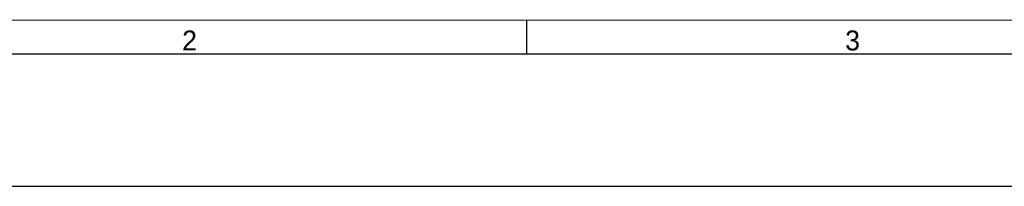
# Model space of a CAD drawing. Header units: inches. Extents: x 0 to 23.4, y 0 to 16.5.
# Tile 2 of 24: x 5.8 to 11.7, y 0 to 1. Entities that reach past the tile are written whole.
import ezdxf

# ---------------------------------------------------------------- set-up
doc = ezdxf.new("R2010")
doc.units = ezdxf.units.IN
doc.header["$LTSCALE"] = 1.28622
doc.header["$MEASUREMENT"] = 0
doc.layers.add('PRT0004-FORMAT', color=7, linetype='CONTINUOUS')
doc.styles.add('TEXTSTYLE_2', font='gothic.ttf')

msp = doc.modelspace()

# ---------------------------------------------------------------- linework, layer by layer
at = {"layer": 'PRT0004-FORMAT', "color": 7, "linetype": 'CONTINUOUS'}
for p, q in [((0.984252, 0.984252), (17.678271, 0.989472)), ((8.858268, 0.787402), (8.858268, 0.984252)), ((0.787402, 0.787402), (22.603989, 0.787402)), ((0, 0), (23.385827, 0))]:
    msp.add_line(p, q, dxfattribs=at)

# ---------------------------------------------------------------- texts
at = {"layer": 'PRT0004-FORMAT', "color": 7, "linetype": 'CONTINUOUS', "char_height": 0.11811, "width": 0.09055118, "attachment_point": 1, "line_spacing_factor": 0.9, "style": 'TEXTSTYLE_2'}
for s, insert in [('2', (6.811024, 0.925197)), ('3', (10.748031, 0.925197))]:
    msp.add_mtext(s, dxfattribs=dict(at, insert=insert))

doc.saveas('drawing.dxf')
